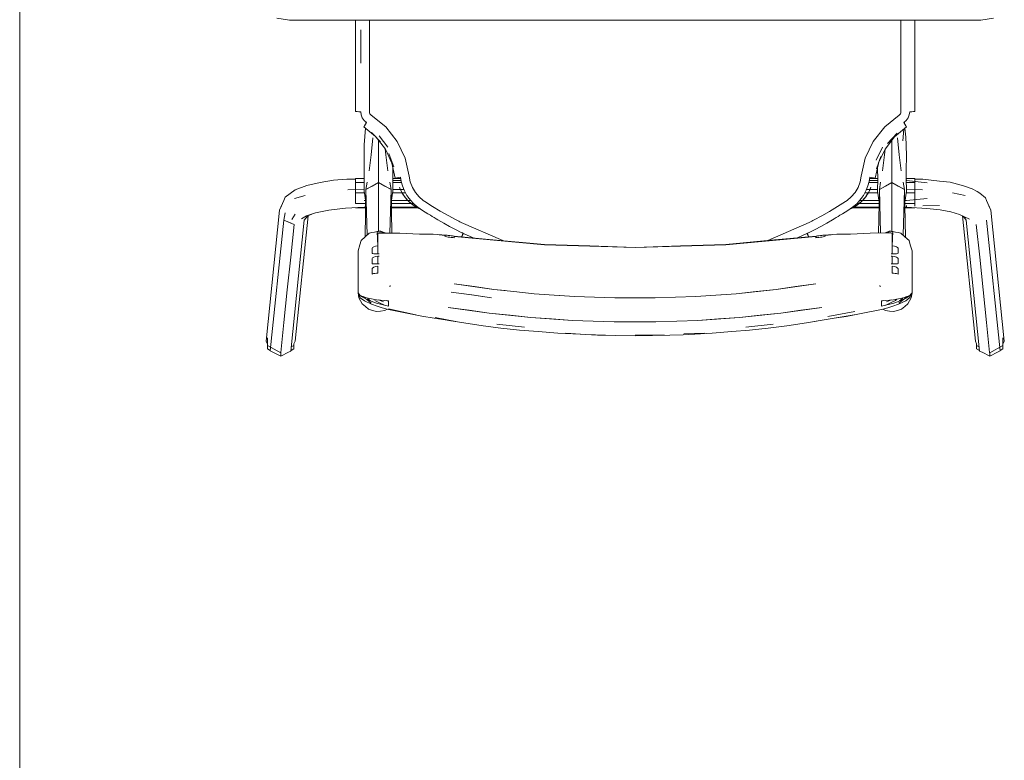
# Model space of a CAD drawing. Header units: millimetres. Extents: x -261 to 187, y -214 to 106.
# Tile 68 of 256: x -221.802 to -221.098, y -154.762 to -154.233. Entities that reach past the tile are written whole.
import ezdxf

# ---------------------------------------------------------------- set-up
doc = ezdxf.new("R2010")
doc.units = ezdxf.units.MM
doc.header["$LTSCALE"] = 0.005
doc.header["$MEASUREMENT"] = 0
doc.layers.add('IFC-Elemento de mobília-Contorno', color=9, linetype='Continuous', lineweight=5)
doc.layers.add('IFC-Viga-Contorno', color=9, linetype='Continuous', lineweight=5)

msp = doc.modelspace()

# ---------------------------------------------------------------- linework, layer by layer
at = {"layer": 'IFC-Elemento de mobília-Contorno', "lineweight": 5}
for p, q in [((-221.61831, -154.23207), (-221.60914, -154.2337)), ((-221.11518, -154.2337), (-221.106, -154.23207)), ((-221.60914, -154.2337), (-221.11518, -154.2337)), ((-221.56196, -154.24124), (-221.56196, -154.2337)), ((-221.56196, -154.24407), (-221.56196, -154.2337)), ((-221.55214, -154.24486), (-221.55214, -154.2337)), ((-221.17217, -154.23949), (-221.17217, -154.2337)), ((-221.17217, -154.25297), (-221.17217, -154.23949)), ((-221.16235, -154.24407), (-221.16235, -154.2337)), ((-221.56196, -154.25404), (-221.56196, -154.24407)), ((-221.55833, -154.25234), (-221.55828, -154.24039)), ((-221.55833, -154.25432), (-221.55828, -154.24039)), ((-221.55214, -154.25154), (-221.55214, -154.24486)), ((-221.16235, -154.25404), (-221.16235, -154.24407)), ((-221.56196, -154.25404), (-221.56196, -154.26401)), ((-221.55837, -154.26429), (-221.55833, -154.25234)), ((-221.55214, -154.25497), (-221.55214, -154.25154)), ((-221.17217, -154.26646), (-221.17217, -154.25297)), ((-221.16236, -154.26401), (-221.16235, -154.25404)), ((-221.55837, -154.26429), (-221.55833, -154.25432)), ((-221.55214, -154.2567), (-221.55214, -154.25497)), ((-221.55214, -154.25922), (-221.55214, -154.2567)), ((-221.55214, -154.26428), (-221.55214, -154.25922)), ((-221.56196, -154.27273), (-221.56196, -154.26401)), ((-221.55214, -154.2734), (-221.55214, -154.26428)), ((-221.17217, -154.28119), (-221.17217, -154.26646)), ((-221.16236, -154.27273), (-221.16236, -154.26401)), ((-221.56196, -154.28146), (-221.56196, -154.27273)), ((-221.55214, -154.28191), (-221.55214, -154.2734)), ((-221.16236, -154.28146), (-221.16236, -154.27273)), ((-221.56196, -154.29019), (-221.56196, -154.28146)), ((-221.55214, -154.29044), (-221.55214, -154.28191)), ((-221.17217, -154.29897), (-221.17217, -154.28119)), ((-221.16236, -154.28146), (-221.16235, -154.29019)), ((-221.56196, -154.29893), (-221.56196, -154.29019)), ((-221.55214, -154.29897), (-221.55214, -154.29044)), ((-221.16235, -154.29893), (-221.16235, -154.29019)), ((-221.56196, -154.29893), (-221.56174, -154.29895)), ((-221.56174, -154.29895), (-221.56098, -154.29896)), ((-221.56098, -154.29896), (-221.5598, -154.29898)), ((-221.5598, -154.29898), (-221.55837, -154.29898)), ((-221.55837, -154.29898), (-221.55808, -154.30126)), ((-221.55808, -154.30126), (-221.55725, -154.30341)), ((-221.55214, -154.29897), (-221.55205, -154.29971)), ((-221.55205, -154.29971), (-221.55178, -154.30041)), ((-221.55178, -154.30041), (-221.55134, -154.30101)), ((-221.55134, -154.30101), (-221.55077, -154.3015)), ((-221.55077, -154.3015), (-221.5405, -154.30987)), ((-221.18379, -154.30985), (-221.17354, -154.3015)), ((-221.17354, -154.3015), (-221.17297, -154.30101)), ((-221.17297, -154.30101), (-221.17254, -154.30041)), ((-221.17254, -154.30041), (-221.17226, -154.29971)), ((-221.17226, -154.29971), (-221.17217, -154.29897)), ((-221.16707, -154.30341), (-221.16623, -154.30126)), ((-221.16623, -154.30126), (-221.16595, -154.29898)), ((-221.16595, -154.29898), (-221.16452, -154.29898)), ((-221.16452, -154.29898), (-221.16333, -154.29896)), ((-221.16333, -154.29896), (-221.16257, -154.29895)), ((-221.16257, -154.29895), (-221.16235, -154.29893)), ((-221.55725, -154.30341), (-221.5559, -154.30529)), ((-221.55606, -154.30992), (-221.55595, -154.30968)), ((-221.55606, -154.30992), (-221.54782, -154.31674)), ((-221.55595, -154.30968), (-221.55554, -154.309)), ((-221.5559, -154.30529), (-221.55413, -154.30677)), ((-221.55554, -154.309), (-221.5549, -154.30798)), ((-221.5549, -154.30798), (-221.55413, -154.30677)), ((-221.55466, -154.30759), (-221.55461, -154.30694)), ((-221.55461, -154.30752), (-221.55461, -154.30637)), ((-221.5405, -154.30987), (-221.53232, -154.32028)), ((-221.19197, -154.32025), (-221.18379, -154.30985)), ((-221.17677, -154.31695), (-221.16826, -154.30992)), ((-221.17019, -154.30677), (-221.16841, -154.30529)), ((-221.17019, -154.30677), (-221.16941, -154.30798)), ((-221.16971, -154.30694), (-221.16971, -154.30637)), ((-221.16971, -154.30751), (-221.16971, -154.30637)), ((-221.16971, -154.30694), (-221.16966, -154.30759)), ((-221.16971, -154.3073), (-221.16969, -154.30755)), ((-221.16971, -154.3073), (-221.16969, -154.30755)), ((-221.16941, -154.30798), (-221.16878, -154.309)), ((-221.16878, -154.309), (-221.16837, -154.30968)), ((-221.16841, -154.30529), (-221.16707, -154.30341)), ((-221.16837, -154.30968), (-221.16826, -154.30992)), ((-221.55587, -154.32268), (-221.55492, -154.31086)), ((-221.55072, -154.31379), (-221.54415, -154.32046)), ((-221.54731, -154.31725), (-221.54074, -154.32575)), ((-221.54514, -154.3163), (-221.53892, -154.32441)), ((-221.18353, -154.32569), (-221.17677, -154.31695)), ((-221.18171, -154.32182), (-221.17501, -154.31438)), ((-221.17078, -154.31978), (-221.17004, -154.31139)), ((-221.16937, -154.31084), (-221.16875, -154.31728)), ((-221.16875, -154.31728), (-221.16844, -154.32268)), ((-221.55594, -154.33144), (-221.55587, -154.32268)), ((-221.55083, -154.32979), (-221.54961, -154.31765)), ((-221.54564, -154.32205), (-221.54564, -154.31941)), ((-221.54564, -154.33465), (-221.54564, -154.32205)), ((-221.53232, -154.32028), (-221.52663, -154.33222)), ((-221.19767, -154.33219), (-221.19197, -154.32025)), ((-221.1899, -154.33359), (-221.18539, -154.32441)), ((-221.17867, -154.32205), (-221.17867, -154.31941)), ((-221.17867, -154.33465), (-221.17867, -154.32205)), ((-221.17471, -154.31765), (-221.17348, -154.32979)), ((-221.16844, -154.32268), (-221.16832, -154.33089)), ((-221.55594, -154.33144), (-221.55582, -154.34016)), ((-221.55234, -154.34117), (-221.55083, -154.32979)), ((-221.54088, -154.32557), (-221.54045, -154.32979)), ((-221.54074, -154.32575), (-221.53604, -154.33576)), ((-221.54045, -154.32979), (-221.53895, -154.34117)), ((-221.53819, -154.32898), (-221.53456, -154.33828)), ((-221.18965, -154.33992), (-221.18664, -154.33098)), ((-221.18816, -154.33551), (-221.18353, -154.32569)), ((-221.18537, -154.34117), (-221.18386, -154.32979)), ((-221.18386, -154.32979), (-221.18343, -154.32556)), ((-221.17348, -154.32979), (-221.17198, -154.34117)), ((-221.1685, -154.34016), (-221.16832, -154.33089)), ((-221.54564, -154.34423), (-221.54564, -154.33465)), ((-221.53604, -154.33576), (-221.53361, -154.34653)), ((-221.53547, -154.34016), (-221.53543, -154.33844)), ((-221.52663, -154.33222), (-221.52371, -154.34508)), ((-221.20061, -154.34508), (-221.19767, -154.33219)), ((-221.19071, -154.34653), (-221.18831, -154.33595)), ((-221.18887, -154.33842), (-221.18885, -154.34016)), ((-221.17867, -154.34423), (-221.17867, -154.33465)), ((-221.55582, -154.34016), (-221.55577, -154.34638)), ((-221.54564, -154.34957), (-221.54564, -154.34423)), ((-221.53551, -154.34638), (-221.53547, -154.34016)), ((-221.52371, -154.34508), (-221.52289, -154.34917)), ((-221.20142, -154.34916), (-221.20061, -154.34508)), ((-221.18885, -154.34016), (-221.1888, -154.34638)), ((-221.17867, -154.34957), (-221.17867, -154.34423)), ((-221.16854, -154.34638), (-221.1685, -154.34016)), ((-221.60511, -154.35478), (-221.59697, -154.35184)), ((-221.59697, -154.35184), (-221.58727, -154.34961)), ((-221.58727, -154.34961), (-221.57786, -154.34803)), ((-221.57786, -154.34803), (-221.56821, -154.34731)), ((-221.56821, -154.34731), (-221.56214, -154.34723)), ((-221.56214, -154.34968), (-221.56214, -154.34666)), ((-221.56214, -154.34666), (-221.55578, -154.34666)), ((-221.56214, -154.34968), (-221.55585, -154.34968)), ((-221.56214, -154.35708), (-221.56214, -154.34968)), ((-221.55599, -154.35581), (-221.55577, -154.34638)), ((-221.55599, -154.34823), (-221.55581, -154.34823)), ((-221.55461, -154.35463), (-221.55375, -154.34932)), ((-221.55461, -154.35463), (-221.54564, -154.34957)), ((-221.55461, -154.35463), (-221.55012, -154.3521)), ((-221.55012, -154.3521), (-221.54564, -154.34957)), ((-221.54564, -154.36635), (-221.54564, -154.34957)), ((-221.54564, -154.34957), (-221.53668, -154.35463)), ((-221.54564, -154.34957), (-221.54116, -154.3521)), ((-221.54116, -154.3521), (-221.53668, -154.35463)), ((-221.53753, -154.34932), (-221.53668, -154.35463)), ((-221.53551, -154.34638), (-221.5353, -154.35581)), ((-221.53551, -154.34666), (-221.52974, -154.34666)), ((-221.53547, -154.34823), (-221.52948, -154.34823)), ((-221.53544, -154.34968), (-221.52916, -154.34968)), ((-221.53361, -154.34653), (-221.53334, -154.34638)), ((-221.53334, -154.34638), (-221.53253, -154.34618)), ((-221.53253, -154.34618), (-221.53132, -154.34598)), ((-221.53132, -154.34598), (-221.52989, -154.34579)), ((-221.52989, -154.34579), (-221.52935, -154.34896)), ((-221.52935, -154.34896), (-221.52849, -154.35208)), ((-221.52849, -154.35208), (-221.52733, -154.3551)), ((-221.52289, -154.34917), (-221.52141, -154.35306)), ((-221.2029, -154.35305), (-221.20142, -154.34916)), ((-221.19699, -154.3551), (-221.19582, -154.35208)), ((-221.19582, -154.35208), (-221.19496, -154.34896)), ((-221.19516, -154.34968), (-221.18888, -154.34968)), ((-221.19496, -154.34896), (-221.19443, -154.34579)), ((-221.19484, -154.34823), (-221.18884, -154.34823)), ((-221.19457, -154.34666), (-221.18881, -154.34666)), ((-221.19443, -154.34579), (-221.193, -154.34598)), ((-221.193, -154.34598), (-221.19178, -154.34618)), ((-221.19178, -154.34618), (-221.19098, -154.34638)), ((-221.19098, -154.34638), (-221.19071, -154.34653)), ((-221.18902, -154.35581), (-221.1888, -154.34638)), ((-221.18764, -154.35463), (-221.18678, -154.34932)), ((-221.18764, -154.35463), (-221.17867, -154.34957)), ((-221.18764, -154.35463), (-221.18315, -154.3521)), ((-221.18315, -154.3521), (-221.17867, -154.34957)), ((-221.17867, -154.36635), (-221.17867, -154.34957)), ((-221.17867, -154.34957), (-221.16971, -154.35463)), ((-221.17867, -154.34957), (-221.17419, -154.3521)), ((-221.17419, -154.3521), (-221.16971, -154.35463)), ((-221.17056, -154.34932), (-221.16971, -154.35463)), ((-221.16854, -154.34638), (-221.16833, -154.35581)), ((-221.16854, -154.34666), (-221.16217, -154.34666)), ((-221.1685, -154.34823), (-221.16832, -154.34823)), ((-221.16847, -154.34968), (-221.16217, -154.34968)), ((-221.16832, -154.34823), (-221.16832, -154.34769)), ((-221.16832, -154.34823), (-221.16832, -154.34769)), ((-221.16832, -154.34823), (-221.15343, -154.34994)), ((-221.16217, -154.34968), (-221.16217, -154.34666)), ((-221.16217, -154.34715), (-221.16217, -154.34666)), ((-221.16217, -154.34715), (-221.15664, -154.34715)), ((-221.16217, -154.35708), (-221.16217, -154.34968)), ((-221.15664, -154.34715), (-221.14459, -154.34852)), ((-221.14459, -154.34852), (-221.13709, -154.34944)), ((-221.13709, -154.34944), (-221.12746, -154.35192)), ((-221.12746, -154.35192), (-221.12134, -154.35421)), ((-221.61229, -154.36015), (-221.60511, -154.35478)), ((-221.60561, -154.36112), (-221.5981, -154.35887)), ((-221.56757, -154.35483), (-221.55599, -154.35454)), ((-221.56214, -154.35708), (-221.55579, -154.35708)), ((-221.56214, -154.36452), (-221.56214, -154.35708)), ((-221.55599, -154.35454), (-221.55596, -154.35454)), ((-221.55599, -154.35581), (-221.55478, -154.36364)), ((-221.55525, -154.38842), (-221.55461, -154.35463)), ((-221.55461, -154.35463), (-221.55378, -154.3871)), ((-221.53747, -154.38571), (-221.53668, -154.35463)), ((-221.53668, -154.35463), (-221.53608, -154.38574)), ((-221.53651, -154.36364), (-221.5353, -154.35581)), ((-221.53549, -154.35708), (-221.52871, -154.35708)), ((-221.53533, -154.35454), (-221.52995, -154.35454)), ((-221.53055, -154.35305), (-221.52987, -154.35474)), ((-221.53055, -154.35308), (-221.53055, -154.35306)), ((-221.53055, -154.35308), (-221.52906, -154.3564)), ((-221.53055, -154.35308), (-221.52987, -154.35474)), ((-221.53055, -154.35311), (-221.53042, -154.3534)), ((-221.5299, -154.35454), (-221.52754, -154.35454)), ((-221.52987, -154.35474), (-221.5289, -154.35677)), ((-221.52987, -154.35474), (-221.52906, -154.35642)), ((-221.52908, -154.35638), (-221.52817, -154.35796)), ((-221.5289, -154.35677), (-221.52817, -154.35796)), ((-221.52868, -154.35708), (-221.52631, -154.35708)), ((-221.52853, -154.35733), (-221.52701, -154.35966)), ((-221.52817, -154.35796), (-221.52715, -154.35948)), ((-221.52733, -154.3551), (-221.52586, -154.35796)), ((-221.52715, -154.35948), (-221.52665, -154.36021)), ((-221.52715, -154.35948), (-221.52542, -154.36164)), ((-221.52586, -154.35796), (-221.52557, -154.35843)), ((-221.52557, -154.35843), (-221.52527, -154.3589)), ((-221.52527, -154.3589), (-221.52496, -154.35937)), ((-221.52496, -154.35937), (-221.52464, -154.35983)), ((-221.52141, -154.35306), (-221.5193, -154.35665)), ((-221.5193, -154.35665), (-221.51662, -154.35984)), ((-221.20769, -154.35984), (-221.20501, -154.35664)), ((-221.20501, -154.35664), (-221.2029, -154.35305)), ((-221.19967, -154.35983), (-221.19935, -154.35937)), ((-221.19935, -154.35937), (-221.19905, -154.3589)), ((-221.19905, -154.3589), (-221.19875, -154.35843)), ((-221.1989, -154.36164), (-221.19716, -154.35948)), ((-221.19875, -154.35843), (-221.19846, -154.35796)), ((-221.19846, -154.35796), (-221.19699, -154.3551)), ((-221.19801, -154.35708), (-221.19564, -154.35708)), ((-221.19767, -154.36021), (-221.19716, -154.35948)), ((-221.19732, -154.35968), (-221.19577, -154.35731)), ((-221.19716, -154.35948), (-221.19615, -154.35796)), ((-221.19678, -154.35454), (-221.19442, -154.35454)), ((-221.19615, -154.35796), (-221.19524, -154.35638)), ((-221.19615, -154.35796), (-221.19542, -154.35677)), ((-221.19561, -154.35708), (-221.18882, -154.35708)), ((-221.19542, -154.35677), (-221.19444, -154.35474)), ((-221.19526, -154.35642), (-221.19388, -154.35334)), ((-221.19524, -154.35638), (-221.19444, -154.35474)), ((-221.19444, -154.35474), (-221.19376, -154.35305)), ((-221.19444, -154.35474), (-221.19376, -154.35308)), ((-221.19436, -154.35454), (-221.18899, -154.35454)), ((-221.19389, -154.35339), (-221.19376, -154.35311)), ((-221.19376, -154.35308), (-221.19376, -154.35306)), ((-221.18902, -154.35581), (-221.18781, -154.36364)), ((-221.18823, -154.3857), (-221.18764, -154.35463)), ((-221.18764, -154.35463), (-221.18685, -154.38566)), ((-221.17054, -154.38728), (-221.16971, -154.35463)), ((-221.16971, -154.35463), (-221.16906, -154.3886)), ((-221.16954, -154.36364), (-221.16833, -154.35581)), ((-221.16852, -154.35708), (-221.16217, -154.35708)), ((-221.16836, -154.35454), (-221.15675, -154.35483)), ((-221.16835, -154.35454), (-221.16832, -154.35454)), ((-221.16217, -154.36452), (-221.16217, -154.35708)), ((-221.13529, -154.35703), (-221.12622, -154.35887)), ((-221.12134, -154.35421), (-221.11761, -154.35593)), ((-221.11761, -154.35593), (-221.11577, -154.35725)), ((-221.11577, -154.35725), (-221.11179, -154.36054)), ((-221.61632, -154.36941), (-221.61329, -154.36235)), ((-221.61632, -154.36941), (-221.61489, -154.36649)), ((-221.61329, -154.36235), (-221.61229, -154.36015)), ((-221.56214, -154.36452), (-221.5548, -154.36452)), ((-221.56214, -154.36464), (-221.56214, -154.36452)), ((-221.55599, -154.36239), (-221.55497, -154.36239)), ((-221.54564, -154.38315), (-221.54564, -154.36635)), ((-221.53649, -154.36452), (-221.52236, -154.36452)), ((-221.53632, -154.36239), (-221.52472, -154.36239)), ((-221.52665, -154.36021), (-221.52542, -154.36164)), ((-221.52589, -154.36106), (-221.5248, -154.36227)), ((-221.52542, -154.36164), (-221.5239, -154.36327)), ((-221.52542, -154.36164), (-221.52342, -154.36366)), ((-221.52468, -154.35978), (-221.52278, -154.36227)), ((-221.52468, -154.36239), (-221.52268, -154.36239)), ((-221.5239, -154.36327), (-221.52078, -154.36582)), ((-221.52346, -154.36362), (-221.52131, -154.36538)), ((-221.52278, -154.36227), (-221.5207, -154.36452)), ((-221.52235, -154.36452), (-221.5207, -154.36452)), ((-221.52131, -154.36538), (-221.51898, -154.3669)), ((-221.52078, -154.36582), (-221.51898, -154.3669)), ((-221.5207, -154.36452), (-221.51841, -154.36655)), ((-221.51929, -154.3667), (-221.51881, -154.36698)), ((-221.51841, -154.36655), (-221.51592, -154.36835)), ((-221.51662, -154.35984), (-221.51567, -154.36075)), ((-221.51567, -154.36075), (-221.51467, -154.36161)), ((-221.51467, -154.36161), (-221.51363, -154.36241)), ((-221.51366, -154.36239), (-221.51254, -154.36317)), ((-221.51254, -154.36317), (-221.50702, -154.36668)), ((-221.50702, -154.36668), (-221.50145, -154.37005)), ((-221.21754, -154.36684), (-221.21177, -154.36317)), ((-221.21177, -154.36317), (-221.21065, -154.36239)), ((-221.21069, -154.36242), (-221.20964, -154.36161)), ((-221.20964, -154.36161), (-221.20865, -154.36075)), ((-221.20865, -154.36075), (-221.20769, -154.35984)), ((-221.20839, -154.36835), (-221.20591, -154.36655)), ((-221.20591, -154.36655), (-221.20361, -154.36452)), ((-221.20537, -154.36692), (-221.20296, -154.36535)), ((-221.20537, -154.36692), (-221.20354, -154.36582)), ((-221.20361, -154.36452), (-221.20153, -154.36227)), ((-221.20361, -154.36452), (-221.20196, -154.36452)), ((-221.20354, -154.36582), (-221.20042, -154.36327)), ((-221.20301, -154.36538), (-221.20086, -154.36362)), ((-221.20195, -154.36452), (-221.18783, -154.36452)), ((-221.20164, -154.36239), (-221.19964, -154.36239)), ((-221.20153, -154.36227), (-221.19963, -154.35978)), ((-221.2009, -154.36366), (-221.1989, -154.36164)), ((-221.20042, -154.36327), (-221.1989, -154.36164)), ((-221.19959, -154.36239), (-221.188, -154.36239)), ((-221.19951, -154.36227), (-221.19842, -154.36105)), ((-221.1989, -154.36164), (-221.19767, -154.36021)), ((-221.17867, -154.38315), (-221.17867, -154.36635)), ((-221.16952, -154.36452), (-221.16217, -154.36452)), ((-221.16934, -154.36239), (-221.16832, -154.36239)), ((-221.16832, -154.36239), (-221.15343, -154.36097)), ((-221.16832, -154.36717), (-221.16832, -154.36609)), ((-221.16217, -154.36659), (-221.16217, -154.36452)), ((-221.15664, -154.36623), (-221.14459, -154.36591)), ((-221.11179, -154.36054), (-221.11103, -154.36235)), ((-221.11103, -154.36235), (-221.108, -154.36941)), ((-221.10942, -154.36649), (-221.108, -154.36941)), ((-221.62599, -154.46284), (-221.61632, -154.36941)), ((-221.61329, -154.37651), (-221.61229, -154.37118)), ((-221.60751, -154.37604), (-221.60511, -154.37216)), ((-221.6053, -154.46297), (-221.59601, -154.37331)), ((-221.60079, -154.37553), (-221.59706, -154.37329)), ((-221.59865, -154.3766), (-221.59606, -154.37333)), ((-221.59706, -154.37329), (-221.59058, -154.37127)), ((-221.59606, -154.37333), (-221.59334, -154.37213)), ((-221.59058, -154.37127), (-221.58111, -154.3693)), ((-221.58111, -154.3693), (-221.56929, -154.36799)), ((-221.56929, -154.36799), (-221.55599, -154.36717)), ((-221.56214, -154.36766), (-221.56214, -154.36755)), ((-221.56214, -154.36766), (-221.55486, -154.36766)), ((-221.55599, -154.36717), (-221.55485, -154.36717)), ((-221.53644, -154.36717), (-221.51852, -154.36717)), ((-221.53643, -154.36766), (-221.51767, -154.36766)), ((-221.51898, -154.3669), (-221.51731, -154.36787)), ((-221.51898, -154.3669), (-221.51593, -154.36835)), ((-221.51841, -154.36717), (-221.51756, -154.36717)), ((-221.51738, -154.36766), (-221.51688, -154.36766)), ((-221.51731, -154.36787), (-221.51562, -154.36855)), ((-221.51593, -154.36835), (-221.51409, -154.36954)), ((-221.51409, -154.36954), (-221.51224, -154.37072)), ((-221.51224, -154.37072), (-221.51039, -154.37188)), ((-221.51039, -154.37188), (-221.5085, -154.37304)), ((-221.5085, -154.37304), (-221.50716, -154.37387)), ((-221.50145, -154.37005), (-221.49583, -154.37326)), ((-221.49583, -154.37326), (-221.49013, -154.37634)), ((-221.23419, -154.37634), (-221.22875, -154.37341)), ((-221.22875, -154.37341), (-221.2232, -154.37025)), ((-221.2232, -154.37025), (-221.21754, -154.36684)), ((-221.21716, -154.37387), (-221.21579, -154.37303)), ((-221.21579, -154.37303), (-221.21393, -154.37188)), ((-221.21393, -154.37188), (-221.21208, -154.37072)), ((-221.21208, -154.37072), (-221.21023, -154.36954)), ((-221.21023, -154.36954), (-221.20839, -154.36835)), ((-221.2087, -154.36855), (-221.207, -154.36787)), ((-221.20849, -154.36842), (-221.20537, -154.36692)), ((-221.20743, -154.36766), (-221.20691, -154.36766)), ((-221.207, -154.36787), (-221.20537, -154.36692)), ((-221.20676, -154.36717), (-221.20589, -154.36717)), ((-221.20664, -154.36766), (-221.18789, -154.36766)), ((-221.2058, -154.36717), (-221.18788, -154.36717)), ((-221.20555, -154.36701), (-221.20504, -154.36671)), ((-221.16947, -154.36717), (-221.16832, -154.36717)), ((-221.16946, -154.36766), (-221.16217, -154.36766)), ((-221.16832, -154.36717), (-221.15375, -154.36809)), ((-221.16217, -154.36766), (-221.16217, -154.36756)), ((-221.15375, -154.36809), (-221.14424, -154.36911)), ((-221.14424, -154.36911), (-221.13652, -154.37059)), ((-221.13652, -154.37059), (-221.13042, -154.37245)), ((-221.13042, -154.37245), (-221.12324, -154.37582)), ((-221.12829, -154.37345), (-221.11902, -154.46297)), ((-221.12786, -154.37365), (-221.12599, -154.37505)), ((-221.108, -154.36941), (-221.09832, -154.46284)), ((-221.62296, -154.46994), (-221.61329, -154.37651)), ((-221.61329, -154.37651), (-221.60597, -154.37948)), ((-221.60963, -154.37799), (-221.60597, -154.37948)), ((-221.60839, -154.40284), (-221.60597, -154.37948)), ((-221.60833, -154.47003), (-221.59865, -154.3766)), ((-221.50716, -154.37387), (-221.50582, -154.37468)), ((-221.50582, -154.37468), (-221.50448, -154.37549)), ((-221.50448, -154.37549), (-221.50313, -154.3763)), ((-221.50313, -154.3763), (-221.49902, -154.37864)), ((-221.49902, -154.37864), (-221.49488, -154.38091)), ((-221.49013, -154.37634), (-221.48922, -154.37682)), ((-221.48922, -154.37682), (-221.48831, -154.37729)), ((-221.48831, -154.37729), (-221.4874, -154.37776)), ((-221.4874, -154.37776), (-221.48649, -154.37822)), ((-221.48649, -154.37822), (-221.45684, -154.39112)), ((-221.25254, -154.38464), (-221.23782, -154.37822)), ((-221.23782, -154.37822), (-221.23692, -154.37776)), ((-221.23692, -154.37776), (-221.23601, -154.3773)), ((-221.23601, -154.3773), (-221.2351, -154.37682)), ((-221.2351, -154.37682), (-221.23419, -154.37634)), ((-221.22943, -154.38091), (-221.22529, -154.37864)), ((-221.22529, -154.37864), (-221.22119, -154.3763)), ((-221.22119, -154.3763), (-221.21984, -154.37549)), ((-221.21984, -154.37549), (-221.21849, -154.37468)), ((-221.21849, -154.37468), (-221.21716, -154.37387)), ((-221.12743, -154.37398), (-221.12566, -154.3766)), ((-221.12566, -154.3766), (-221.11599, -154.47003)), ((-221.11834, -154.37948), (-221.11593, -154.40284)), ((-221.11103, -154.37651), (-221.10136, -154.46994)), ((-221.5552, -154.38836), (-221.5523, -154.38577)), ((-221.5523, -154.38577), (-221.55037, -154.38541)), ((-221.55037, -154.38541), (-221.54844, -154.38505)), ((-221.54844, -154.38505), (-221.54651, -154.38469)), ((-221.54651, -154.38469), (-221.54602, -154.3846)), ((-221.54651, -154.38469), (-221.546, -154.39489)), ((-221.54602, -154.3846), (-221.54554, -154.38451)), ((-221.546, -154.38573), (-221.54494, -154.38558)), ((-221.546, -154.38573), (-221.54547, -154.38565)), ((-221.546, -154.39489), (-221.546, -154.38573)), ((-221.546, -154.38573), (-221.5304, -154.38586)), ((-221.546, -154.38573), (-221.536, -154.38582)), ((-221.54564, -154.38453), (-221.54564, -154.38315)), ((-221.54554, -154.38451), (-221.54506, -154.38442)), ((-221.54547, -154.38565), (-221.5452, -154.38562)), ((-221.5452, -154.38562), (-221.54494, -154.38558)), ((-221.54506, -154.38442), (-221.54482, -154.38438)), ((-221.54494, -154.38558), (-221.54387, -154.3855)), ((-221.54494, -154.38558), (-221.54467, -154.38556)), ((-221.54482, -154.38438), (-221.54457, -154.38433)), ((-221.54467, -154.38556), (-221.5444, -154.38554)), ((-221.54457, -154.38433), (-221.54438, -154.3844)), ((-221.5444, -154.38554), (-221.54414, -154.38552)), ((-221.54438, -154.3844), (-221.54419, -154.38447)), ((-221.54419, -154.38447), (-221.54399, -154.38455)), ((-221.54414, -154.38552), (-221.54387, -154.3855)), ((-221.54399, -154.38455), (-221.5438, -154.38462)), ((-221.54387, -154.3855), (-221.536, -154.38582)), ((-221.54387, -154.3855), (-221.54358, -154.38551)), ((-221.5438, -154.38462), (-221.54361, -154.38469)), ((-221.54361, -154.38469), (-221.54342, -154.38476)), ((-221.54358, -154.38551), (-221.54345, -154.38552)), ((-221.54342, -154.38476), (-221.54322, -154.38483)), ((-221.54322, -154.38483), (-221.54303, -154.38491)), ((-221.54303, -154.38491), (-221.54283, -154.38498)), ((-221.54283, -154.38498), (-221.54264, -154.38505)), ((-221.54264, -154.38505), (-221.54245, -154.38512)), ((-221.54245, -154.38512), (-221.54217, -154.38557)), ((-221.54245, -154.38512), (-221.54225, -154.3852)), ((-221.54245, -154.38512), (-221.54244, -154.38556)), ((-221.54225, -154.3852), (-221.54206, -154.38527)), ((-221.54206, -154.38527), (-221.54187, -154.38534)), ((-221.54187, -154.38534), (-221.54161, -154.38559)), ((-221.54187, -154.38558), (-221.54187, -154.38534)), ((-221.54187, -154.38534), (-221.54167, -154.38542)), ((-221.54167, -154.38542), (-221.54159, -154.3856)), ((-221.54167, -154.38542), (-221.54148, -154.38548)), ((-221.54167, -154.38542), (-221.54149, -154.3856)), ((-221.54148, -154.38548), (-221.54137, -154.3856)), ((-221.54148, -154.38548), (-221.54122, -154.38559)), ((-221.54148, -154.38548), (-221.54145, -154.3856)), ((-221.54122, -154.38559), (-221.54115, -154.38561)), ((-221.54035, -154.38565), (-221.5304, -154.38586)), ((-221.53608, -154.38581), (-221.53595, -154.38582)), ((-221.536, -154.38582), (-221.5304, -154.38586)), ((-221.5304, -154.38586), (-221.51632, -154.38644)), ((-221.51632, -154.38644), (-221.51482, -154.3866)), ((-221.51482, -154.3866), (-221.51279, -154.38653)), ((-221.51279, -154.38653), (-221.51072, -154.38649)), ((-221.51072, -154.38649), (-221.50861, -154.38648)), ((-221.50861, -154.38648), (-221.50647, -154.38651)), ((-221.50654, -154.38651), (-221.50654, -154.38646)), ((-221.50654, -154.38646), (-221.49733, -154.38722)), ((-221.50654, -154.38646), (-221.50647, -154.38651)), ((-221.50233, -154.3869), (-221.4982, -154.38732)), ((-221.50233, -154.3869), (-221.49825, -154.38742)), ((-221.49825, -154.3875), (-221.49825, -154.38742)), ((-221.49825, -154.38757), (-221.49825, -154.3875)), ((-221.49825, -154.38765), (-221.49825, -154.38757)), ((-221.49825, -154.38773), (-221.49825, -154.38765)), ((-221.49825, -154.38773), (-221.49806, -154.38795)), ((-221.4982, -154.38732), (-221.49788, -154.38722)), ((-221.49788, -154.38722), (-221.49733, -154.38722)), ((-221.49733, -154.38722), (-221.49659, -154.38729)), ((-221.49659, -154.38729), (-221.49575, -154.38738)), ((-221.49575, -154.38738), (-221.49471, -154.3875)), ((-221.49488, -154.38091), (-221.49071, -154.38311)), ((-221.49471, -154.3875), (-221.49368, -154.38762)), ((-221.49368, -154.38762), (-221.49264, -154.38774)), ((-221.49264, -154.38774), (-221.4916, -154.38787)), ((-221.49071, -154.38311), (-221.4865, -154.38523)), ((-221.4865, -154.38523), (-221.48609, -154.38544)), ((-221.48609, -154.38544), (-221.48568, -154.38564)), ((-221.48609, -154.38808), (-221.48549, -154.38685)), ((-221.48603, -154.38839), (-221.4855, -154.38735)), ((-221.48568, -154.38564), (-221.48526, -154.38584)), ((-221.4855, -154.38735), (-221.48485, -154.38605)), ((-221.48549, -154.38685), (-221.48504, -154.38595)), ((-221.48549, -154.38685), (-221.48529, -154.38694)), ((-221.48549, -154.38685), (-221.48529, -154.38694)), ((-221.48526, -154.38584), (-221.48485, -154.38605)), ((-221.48485, -154.38605), (-221.47806, -154.38914)), ((-221.48485, -154.38605), (-221.47805, -154.38914)), ((-221.26726, -154.39105), (-221.25254, -154.38464)), ((-221.24622, -154.38912), (-221.23947, -154.38605)), ((-221.24621, -154.38912), (-221.23947, -154.38605)), ((-221.23947, -154.38605), (-221.23906, -154.38584)), ((-221.23947, -154.38605), (-221.23882, -154.38735)), ((-221.23928, -154.38595), (-221.23883, -154.38685)), ((-221.23906, -154.38584), (-221.23864, -154.38564)), ((-221.23902, -154.38694), (-221.23883, -154.38685)), ((-221.23902, -154.38694), (-221.23883, -154.38685)), ((-221.23883, -154.38685), (-221.23822, -154.38808)), ((-221.23882, -154.38735), (-221.23829, -154.38837)), ((-221.23864, -154.38564), (-221.23823, -154.38544)), ((-221.23823, -154.38544), (-221.23781, -154.38523)), ((-221.23781, -154.38523), (-221.23361, -154.38311)), ((-221.23361, -154.38311), (-221.22943, -154.38091)), ((-221.23291, -154.38787), (-221.23188, -154.38774)), ((-221.23188, -154.38774), (-221.23084, -154.38762)), ((-221.23084, -154.38762), (-221.22981, -154.3875)), ((-221.22981, -154.3875), (-221.22877, -154.38738)), ((-221.22877, -154.38738), (-221.22793, -154.38729)), ((-221.22793, -154.38729), (-221.22719, -154.38722)), ((-221.22719, -154.38722), (-221.21798, -154.38646)), ((-221.22719, -154.38722), (-221.22663, -154.38722)), ((-221.22663, -154.38722), (-221.22632, -154.38732)), ((-221.22646, -154.38795), (-221.22627, -154.38773)), ((-221.22632, -154.38732), (-221.22218, -154.3869)), ((-221.22627, -154.38742), (-221.22218, -154.3869)), ((-221.22627, -154.3875), (-221.22627, -154.38742)), ((-221.22627, -154.38757), (-221.22627, -154.3875)), ((-221.22627, -154.38765), (-221.22627, -154.38757)), ((-221.22627, -154.38773), (-221.22627, -154.38765)), ((-221.21805, -154.38651), (-221.21798, -154.38646)), ((-221.21805, -154.38651), (-221.2159, -154.38648)), ((-221.21798, -154.38646), (-221.21797, -154.38651)), ((-221.2159, -154.38648), (-221.2138, -154.38649)), ((-221.2138, -154.38649), (-221.21173, -154.38653)), ((-221.21173, -154.38653), (-221.2097, -154.3866)), ((-221.2097, -154.3866), (-221.2082, -154.38644)), ((-221.2082, -154.38644), (-221.19412, -154.38586)), ((-221.19412, -154.38586), (-221.18222, -154.38554)), ((-221.18313, -154.38556), (-221.18303, -154.38548)), ((-221.18303, -154.38548), (-221.18284, -154.38542)), ((-221.18284, -154.38542), (-221.18265, -154.38534)), ((-221.18265, -154.38534), (-221.18246, -154.38527)), ((-221.18246, -154.38527), (-221.18226, -154.3852)), ((-221.18226, -154.3852), (-221.18207, -154.38512)), ((-221.18222, -154.38554), (-221.18037, -154.38551)), ((-221.18207, -154.38512), (-221.18187, -154.38505)), ((-221.18198, -154.38553), (-221.18176, -154.38553)), ((-221.18187, -154.38505), (-221.18168, -154.38498)), ((-221.18176, -154.38553), (-221.18152, -154.38553)), ((-221.18168, -154.38498), (-221.18149, -154.38491)), ((-221.18152, -154.38553), (-221.18129, -154.38552)), ((-221.18149, -154.38491), (-221.18129, -154.38483)), ((-221.18129, -154.38483), (-221.1811, -154.38476)), ((-221.18129, -154.38552), (-221.18106, -154.38552)), ((-221.1811, -154.38476), (-221.18091, -154.38469)), ((-221.18106, -154.38552), (-221.18083, -154.38552)), ((-221.18091, -154.38469), (-221.18071, -154.38462)), ((-221.18083, -154.38552), (-221.18037, -154.38551)), ((-221.18071, -154.38462), (-221.18033, -154.38447)), ((-221.18037, -154.38551), (-221.17851, -154.38573)), ((-221.18037, -154.38551), (-221.1799, -154.38557)), ((-221.18033, -154.38447), (-221.17994, -154.38433)), ((-221.17994, -154.38433), (-221.17946, -154.38442)), ((-221.1799, -154.38557), (-221.17944, -154.38562)), ((-221.17946, -154.38442), (-221.17897, -154.38451)), ((-221.17944, -154.38562), (-221.17898, -154.38568)), ((-221.17898, -154.38568), (-221.17851, -154.38573)), ((-221.17897, -154.38451), (-221.17849, -154.3846)), ((-221.17867, -154.38457), (-221.17867, -154.38315)), ((-221.17851, -154.39489), (-221.17801, -154.38469)), ((-221.17851, -154.39489), (-221.17851, -154.38573)), ((-221.17849, -154.3846), (-221.17801, -154.38469)), ((-221.17801, -154.38469), (-221.17608, -154.38505)), ((-221.17608, -154.38505), (-221.17415, -154.38541)), ((-221.17415, -154.38541), (-221.17222, -154.38577)), ((-221.17222, -154.38577), (-221.16932, -154.38836)), ((-221.56024, -154.39837), (-221.559, -154.39408)), ((-221.559, -154.39408), (-221.5581, -154.39096)), ((-221.5581, -154.39096), (-221.5552, -154.38836)), ((-221.49806, -154.38795), (-221.49751, -154.38818)), ((-221.49751, -154.38818), (-221.4967, -154.38838)), ((-221.4967, -154.38838), (-221.49575, -154.38853)), ((-221.49575, -154.38853), (-221.4947, -154.38865)), ((-221.4947, -154.38865), (-221.49366, -154.38877)), ((-221.49366, -154.38877), (-221.49262, -154.3889)), ((-221.49262, -154.3889), (-221.49158, -154.38903)), ((-221.4916, -154.38787), (-221.46651, -154.39022)), ((-221.49158, -154.38809), (-221.42705, -154.39413)), ((-221.49158, -154.38833), (-221.49158, -154.38809)), ((-221.49158, -154.38856), (-221.49158, -154.38833)), ((-221.49158, -154.38879), (-221.49158, -154.38856)), ((-221.49158, -154.38903), (-221.49158, -154.38879)), ((-221.48623, -154.38837), (-221.48609, -154.38808)), ((-221.46651, -154.39022), (-221.42706, -154.39391)), ((-221.42706, -154.39391), (-221.39466, -154.39491)), ((-221.42705, -154.39413), (-221.36226, -154.39614)), ((-221.36226, -154.39614), (-221.29747, -154.39413)), ((-221.32986, -154.39491), (-221.29745, -154.39391)), ((-221.29747, -154.39413), (-221.23294, -154.38809)), ((-221.29745, -154.39391), (-221.26518, -154.39089)), ((-221.26741, -154.3911), (-221.26726, -154.39105)), ((-221.26518, -154.39089), (-221.23291, -154.38787)), ((-221.23822, -154.38808), (-221.23809, -154.38835)), ((-221.23294, -154.38833), (-221.23294, -154.38809)), ((-221.23294, -154.38856), (-221.23294, -154.38833)), ((-221.23294, -154.38879), (-221.23294, -154.38856)), ((-221.23294, -154.38903), (-221.23294, -154.38879)), ((-221.23294, -154.38903), (-221.2319, -154.3889)), ((-221.23291, -154.38787), (-221.23268, -154.389)), ((-221.23291, -154.38787), (-221.23268, -154.389)), ((-221.2319, -154.3889), (-221.23085, -154.38877)), ((-221.23085, -154.38877), (-221.22981, -154.38865)), ((-221.22981, -154.38865), (-221.22877, -154.38853)), ((-221.22877, -154.38853), (-221.22781, -154.38838)), ((-221.22781, -154.38838), (-221.227, -154.38818)), ((-221.227, -154.38818), (-221.22646, -154.38795)), ((-221.16932, -154.38836), (-221.16642, -154.39096)), ((-221.16642, -154.39096), (-221.16552, -154.39408)), ((-221.16552, -154.39408), (-221.16427, -154.39836)), ((-221.56024, -154.40589), (-221.56024, -154.39837)), ((-221.55024, -154.39659), (-221.54993, -154.39614)), ((-221.55024, -154.39748), (-221.55024, -154.39659)), ((-221.55024, -154.39836), (-221.55024, -154.39748)), ((-221.55024, -154.39924), (-221.55024, -154.39836)), ((-221.55024, -154.40013), (-221.55024, -154.39924)), ((-221.55024, -154.40013), (-221.54993, -154.40039)), ((-221.54993, -154.39614), (-221.54903, -154.39559)), ((-221.54993, -154.40039), (-221.54903, -154.40048)), ((-221.54903, -154.39559), (-221.54769, -154.39513)), ((-221.54903, -154.40048), (-221.54769, -154.40047)), ((-221.54769, -154.39513), (-221.546, -154.39489)), ((-221.54769, -154.40047), (-221.546, -154.40048)), ((-221.546, -154.39629), (-221.546, -154.39489)), ((-221.546, -154.39769), (-221.546, -154.39629)), ((-221.546, -154.39908), (-221.546, -154.39769)), ((-221.546, -154.40048), (-221.546, -154.39908)), ((-221.54581, -154.40048), (-221.54524, -154.40048)), ((-221.54564, -154.40048), (-221.54524, -154.40048)), ((-221.54543, -154.40049), (-221.54524, -154.40048)), ((-221.39466, -154.39491), (-221.36226, -154.39592)), ((-221.36226, -154.39592), (-221.32986, -154.39491)), ((-221.17927, -154.40048), (-221.17908, -154.40049)), ((-221.17927, -154.40048), (-221.1787, -154.40048)), ((-221.17927, -154.40048), (-221.17889, -154.40048)), ((-221.17851, -154.39629), (-221.17851, -154.39489)), ((-221.17851, -154.39489), (-221.17682, -154.39513)), ((-221.17851, -154.39769), (-221.17851, -154.39629)), ((-221.17851, -154.39908), (-221.17851, -154.39769)), ((-221.17851, -154.40048), (-221.17851, -154.39908)), ((-221.17851, -154.40048), (-221.17682, -154.40047)), ((-221.17682, -154.39513), (-221.17548, -154.39559)), ((-221.17682, -154.40047), (-221.17548, -154.40048)), ((-221.17548, -154.39559), (-221.17458, -154.39614)), ((-221.17548, -154.40048), (-221.17458, -154.40039)), ((-221.17458, -154.39614), (-221.17427, -154.39659)), ((-221.17458, -154.40039), (-221.17427, -154.40013)), ((-221.17427, -154.39748), (-221.17427, -154.39659)), ((-221.17427, -154.39836), (-221.17427, -154.39748)), ((-221.17427, -154.39924), (-221.17427, -154.39836)), ((-221.17427, -154.40013), (-221.17427, -154.39924)), ((-221.16427, -154.40587), (-221.16427, -154.39836)), ((-221.61081, -154.4262), (-221.60839, -154.40284)), ((-221.56024, -154.4134), (-221.56024, -154.40589)), ((-221.55024, -154.40387), (-221.54993, -154.40341)), ((-221.55024, -154.40475), (-221.55024, -154.40387)), ((-221.55024, -154.40563), (-221.55024, -154.40475)), ((-221.55024, -154.40652), (-221.55024, -154.40563)), ((-221.55024, -154.4074), (-221.55024, -154.40652)), ((-221.55024, -154.4074), (-221.54993, -154.40767)), ((-221.54993, -154.40341), (-221.54903, -154.40287)), ((-221.54993, -154.40767), (-221.54903, -154.40776)), ((-221.54903, -154.40287), (-221.54769, -154.40241)), ((-221.54903, -154.40776), (-221.54769, -154.40775)), ((-221.54769, -154.40241), (-221.546, -154.40217)), ((-221.54769, -154.40775), (-221.546, -154.40776)), ((-221.546, -154.40217), (-221.54524, -154.40215)), ((-221.546, -154.40217), (-221.54581, -154.40216)), ((-221.546, -154.40356), (-221.546, -154.40217)), ((-221.546, -154.40496), (-221.546, -154.40356)), ((-221.546, -154.40636), (-221.546, -154.40496)), ((-221.546, -154.40776), (-221.546, -154.40636)), ((-221.54581, -154.40216), (-221.54524, -154.40215)), ((-221.54581, -154.40776), (-221.54524, -154.40776)), ((-221.54564, -154.40215), (-221.54524, -154.40215)), ((-221.54564, -154.40215), (-221.54543, -154.40215)), ((-221.54564, -154.40776), (-221.54524, -154.40776)), ((-221.54564, -154.40776), (-221.54524, -154.40776)), ((-221.54543, -154.40215), (-221.54524, -154.40215)), ((-221.54543, -154.40776), (-221.54524, -154.40776)), ((-221.17927, -154.40215), (-221.17851, -154.40217)), ((-221.17927, -154.40215), (-221.17867, -154.40216)), ((-221.17927, -154.40215), (-221.17889, -154.40215)), ((-221.17927, -154.40215), (-221.17908, -154.40215)), ((-221.17927, -154.40776), (-221.17867, -154.40776)), ((-221.17927, -154.40776), (-221.17851, -154.40776)), ((-221.17927, -154.40776), (-221.17889, -154.40776)), ((-221.17927, -154.40776), (-221.17908, -154.40776)), ((-221.17908, -154.40215), (-221.17889, -154.40215)), ((-221.1787, -154.40216), (-221.17851, -154.40217)), ((-221.17851, -154.40356), (-221.17851, -154.40217)), ((-221.17851, -154.40217), (-221.17682, -154.40241)), ((-221.17851, -154.40496), (-221.17851, -154.40356)), ((-221.17851, -154.40636), (-221.17851, -154.40496)), ((-221.17851, -154.40776), (-221.17851, -154.40636)), ((-221.17851, -154.40776), (-221.17682, -154.40775)), ((-221.17682, -154.40241), (-221.17548, -154.40287)), ((-221.17682, -154.40775), (-221.17548, -154.40776)), ((-221.17548, -154.40287), (-221.17458, -154.40341)), ((-221.17548, -154.40776), (-221.17458, -154.40767)), ((-221.17458, -154.40341), (-221.17427, -154.40387)), ((-221.17458, -154.40767), (-221.17427, -154.4074)), ((-221.17427, -154.40475), (-221.17427, -154.40387)), ((-221.17427, -154.40563), (-221.17427, -154.40475)), ((-221.17427, -154.40652), (-221.17427, -154.40563)), ((-221.17427, -154.4074), (-221.17427, -154.40652)), ((-221.16427, -154.41339), (-221.16427, -154.40587)), ((-221.11593, -154.40284), (-221.11351, -154.4262)), ((-221.56024, -154.42092), (-221.56024, -154.4134)), ((-221.55024, -154.41115), (-221.54993, -154.41069)), ((-221.55024, -154.41211), (-221.55024, -154.41115)), ((-221.55024, -154.41307), (-221.55024, -154.41211)), ((-221.55024, -154.41404), (-221.55024, -154.41307)), ((-221.55024, -154.415), (-221.55024, -154.41404)), ((-221.55024, -154.415), (-221.54921, -154.41472)), ((-221.54993, -154.41069), (-221.54903, -154.41015)), ((-221.54921, -154.41472), (-221.54815, -154.41451)), ((-221.54903, -154.41015), (-221.54769, -154.40968)), ((-221.54815, -154.41451), (-221.54708, -154.41438)), ((-221.54769, -154.40968), (-221.546, -154.40944)), ((-221.54708, -154.41438), (-221.546, -154.41433)), ((-221.546, -154.41066), (-221.546, -154.40944)), ((-221.546, -154.4119), (-221.546, -154.41066)), ((-221.546, -154.41311), (-221.546, -154.41188)), ((-221.546, -154.41433), (-221.546, -154.41311)), ((-221.17851, -154.41066), (-221.17851, -154.40944)), ((-221.17851, -154.40944), (-221.17682, -154.40968)), ((-221.17851, -154.4119), (-221.17851, -154.41066)), ((-221.17851, -154.41311), (-221.17851, -154.41188)), ((-221.17851, -154.41433), (-221.17851, -154.41311)), ((-221.17851, -154.41433), (-221.17744, -154.41438)), ((-221.17744, -154.41438), (-221.17637, -154.41451)), ((-221.17682, -154.40968), (-221.17548, -154.41015)), ((-221.17637, -154.41451), (-221.17531, -154.41472)), ((-221.17548, -154.41015), (-221.17458, -154.41069)), ((-221.17531, -154.41472), (-221.17427, -154.415)), ((-221.17458, -154.41069), (-221.17427, -154.41115)), ((-221.17427, -154.41211), (-221.17427, -154.41115)), ((-221.17427, -154.41307), (-221.17427, -154.41211)), ((-221.17427, -154.41404), (-221.17427, -154.41307)), ((-221.17427, -154.415), (-221.17427, -154.41404)), ((-221.16427, -154.4209), (-221.16427, -154.41339)), ((-221.56024, -154.42843), (-221.56024, -154.42092)), ((-221.49158, -154.42189), (-221.46314, -154.42595)), ((-221.49158, -154.42189), (-221.47696, -154.42398)), ((-221.26138, -154.42595), (-221.23294, -154.42189)), ((-221.24755, -154.42398), (-221.23294, -154.42189)), ((-221.16427, -154.42841), (-221.16427, -154.4209)), ((-221.61323, -154.44956), (-221.61081, -154.4262)), ((-221.56024, -154.42843), (-221.55964, -154.43207)), ((-221.56024, -154.42843), (-221.55938, -154.42946)), ((-221.56024, -154.42843), (-221.55863, -154.43195)), ((-221.56024, -154.42843), (-221.55866, -154.43065)), ((-221.55938, -154.42946), (-221.55866, -154.43033)), ((-221.53748, -154.42416), (-221.53727, -154.42307)), ((-221.53748, -154.42416), (-221.53738, -154.42365)), ((-221.53738, -154.42365), (-221.53727, -154.42307)), ((-221.49379, -154.42786), (-221.47905, -154.42995)), ((-221.49379, -154.42786), (-221.47892, -154.42997)), ((-221.47905, -154.42995), (-221.46485, -154.43197)), ((-221.47892, -154.42997), (-221.46485, -154.43197)), ((-221.47696, -154.42398), (-221.46314, -154.42595)), ((-221.46314, -154.42595), (-221.45516, -154.4268)), ((-221.46314, -154.42595), (-221.4488, -154.42748)), ((-221.4488, -154.42748), (-221.43447, -154.42902)), ((-221.44049, -154.42837), (-221.43447, -154.42902)), ((-221.43447, -154.42902), (-221.40565, -154.43107)), ((-221.43447, -154.42902), (-221.42006, -154.43004)), ((-221.42006, -154.43004), (-221.40565, -154.43107)), ((-221.31886, -154.43107), (-221.29004, -154.42902)), ((-221.31886, -154.43107), (-221.30445, -154.43004)), ((-221.30445, -154.43004), (-221.29004, -154.42902)), ((-221.29004, -154.42902), (-221.26138, -154.42595)), ((-221.29004, -154.42902), (-221.27571, -154.42748)), ((-221.27571, -154.42748), (-221.26138, -154.42595)), ((-221.26138, -154.42595), (-221.24755, -154.42398)), ((-221.18725, -154.42307), (-221.18714, -154.42365)), ((-221.18725, -154.42307), (-221.18704, -154.42416)), ((-221.18714, -154.42365), (-221.18704, -154.42416)), ((-221.16585, -154.43065), (-221.16427, -154.42841)), ((-221.16585, -154.43033), (-221.16514, -154.42946)), ((-221.16578, -154.43184), (-221.16427, -154.42841)), ((-221.16514, -154.42946), (-221.16427, -154.42841)), ((-221.16485, -154.43195), (-221.16427, -154.42841)), ((-221.11351, -154.4262), (-221.11109, -154.44956)), ((-221.55964, -154.43207), (-221.55846, -154.43421)), ((-221.55866, -154.43033), (-221.55411, -154.43202)), ((-221.55866, -154.43065), (-221.55404, -154.43323)), ((-221.55863, -154.43195), (-221.55568, -154.43415)), ((-221.55846, -154.43421), (-221.55728, -154.43634)), ((-221.55801, -154.43102), (-221.55666, -154.43108)), ((-221.55728, -154.43634), (-221.55502, -154.43824)), ((-221.55569, -154.43144), (-221.55501, -154.43251)), ((-221.55568, -154.43415), (-221.55058, -154.43659)), ((-221.55411, -154.43202), (-221.54709, -154.43333)), ((-221.55404, -154.43323), (-221.55079, -154.43582)), ((-221.55404, -154.43323), (-221.54716, -154.43574)), ((-221.55356, -154.43213), (-221.55319, -154.4326)), ((-221.55319, -154.4326), (-221.55101, -154.43434)), ((-221.55058, -154.43659), (-221.54652, -154.43796)), ((-221.54837, -154.43391), (-221.54489, -154.43547)), ((-221.54716, -154.43574), (-221.53841, -154.438)), ((-221.54709, -154.43333), (-221.53841, -154.43412)), ((-221.5456, -154.43346), (-221.54204, -154.43493)), ((-221.54489, -154.43547), (-221.54145, -154.43718)), ((-221.54018, -154.43396), (-221.53841, -154.43446)), ((-221.53903, -154.43429), (-221.53858, -154.4341)), ((-221.53841, -154.43509), (-221.53841, -154.43412)), ((-221.53841, -154.43606), (-221.53841, -154.43509)), ((-221.53841, -154.43703), (-221.53841, -154.43606)), ((-221.53841, -154.438), (-221.53841, -154.43703)), ((-221.40565, -154.43107), (-221.37673, -154.4321)), ((-221.39119, -154.43158), (-221.37673, -154.4321)), ((-221.37673, -154.4321), (-221.34778, -154.4321)), ((-221.34778, -154.4321), (-221.31886, -154.43107)), ((-221.34778, -154.4321), (-221.33332, -154.43158)), ((-221.33332, -154.43158), (-221.31886, -154.43107)), ((-221.18611, -154.43412), (-221.17742, -154.43333)), ((-221.18611, -154.43446), (-221.18434, -154.43396)), ((-221.18611, -154.43509), (-221.18611, -154.43412)), ((-221.18611, -154.43606), (-221.18611, -154.43509)), ((-221.18611, -154.438), (-221.17735, -154.43574)), ((-221.18611, -154.43703), (-221.18611, -154.43606)), ((-221.18611, -154.438), (-221.18611, -154.43703)), ((-221.18578, -154.43409), (-221.18537, -154.43425)), ((-221.18307, -154.43719), (-221.17962, -154.43549)), ((-221.18245, -154.43493), (-221.17889, -154.43346)), ((-221.17962, -154.43549), (-221.17614, -154.43391)), ((-221.17799, -154.43796), (-221.17394, -154.43659)), ((-221.17742, -154.43333), (-221.1704, -154.43202)), ((-221.17735, -154.43574), (-221.17047, -154.43323)), ((-221.17614, -154.43391), (-221.17505, -154.43289)), ((-221.17394, -154.43659), (-221.16883, -154.43415)), ((-221.17373, -154.43582), (-221.17047, -154.43323)), ((-221.17317, -154.43422), (-221.17123, -154.4326)), ((-221.17123, -154.4326), (-221.17084, -154.4321)), ((-221.17047, -154.43323), (-221.16585, -154.43065)), ((-221.1704, -154.43202), (-221.16585, -154.43033)), ((-221.16952, -154.43826), (-221.16726, -154.43637)), ((-221.16939, -154.43252), (-221.16861, -154.43135)), ((-221.16883, -154.43415), (-221.16578, -154.43184)), ((-221.16795, -154.43111), (-221.16645, -154.43098)), ((-221.16726, -154.43637), (-221.16606, -154.43416)), ((-221.16606, -154.43416), (-221.16485, -154.43195)), ((-221.55502, -154.43824), (-221.55276, -154.44014)), ((-221.55276, -154.44014), (-221.54993, -154.44098)), ((-221.54993, -154.44098), (-221.54709, -154.44182)), ((-221.54709, -154.44182), (-221.54415, -154.44147)), ((-221.54652, -154.43796), (-221.54298, -154.4391)), ((-221.54415, -154.44147), (-221.54121, -154.44112)), ((-221.54298, -154.4391), (-221.53845, -154.44027)), ((-221.54121, -154.44112), (-221.53934, -154.44004)), ((-221.53856, -154.43985), (-221.51897, -154.44408)), ((-221.53845, -154.44027), (-221.52657, -154.44276)), ((-221.52657, -154.44276), (-221.51468, -154.44498)), ((-221.49581, -154.43881), (-221.46642, -154.44293)), ((-221.49581, -154.43881), (-221.48084, -154.44091)), ((-221.48084, -154.44091), (-221.46642, -154.44293)), ((-221.46642, -154.44293), (-221.43682, -154.44604)), ((-221.46642, -154.44293), (-221.45162, -154.44449)), ((-221.28769, -154.44604), (-221.25809, -154.44293)), ((-221.27289, -154.44449), (-221.25809, -154.44293)), ((-221.25809, -154.44293), (-221.22871, -154.43881)), ((-221.25809, -154.44293), (-221.24367, -154.44091)), ((-221.24367, -154.44091), (-221.22871, -154.43881)), ((-221.22456, -154.44532), (-221.20526, -154.44188)), ((-221.21983, -154.44663), (-221.20555, -154.44408)), ((-221.21141, -154.44532), (-221.19951, -154.44301)), ((-221.19951, -154.44301), (-221.18607, -154.44027)), ((-221.18607, -154.44027), (-221.18154, -154.4391)), ((-221.18517, -154.44004), (-221.18332, -154.44112)), ((-221.18332, -154.44112), (-221.18038, -154.44147)), ((-221.18154, -154.4391), (-221.17799, -154.43796)), ((-221.18038, -154.44147), (-221.17744, -154.44182)), ((-221.17744, -154.44182), (-221.17461, -154.44099)), ((-221.17461, -154.44099), (-221.17178, -154.44015)), ((-221.17178, -154.44015), (-221.16952, -154.43826)), ((-221.61546, -154.47114), (-221.61323, -154.44956)), ((-221.51468, -154.44498), (-221.50589, -154.44664)), ((-221.50589, -154.44664), (-221.49038, -154.44886)), ((-221.50519, -154.44616), (-221.49038, -154.44886)), ((-221.49533, -154.44815), (-221.48473, -154.44991)), ((-221.48473, -154.44991), (-221.47082, -154.45195)), ((-221.46099, -154.45088), (-221.44136, -154.45298)), ((-221.45162, -154.44449), (-221.43682, -154.44604)), ((-221.43682, -154.44604), (-221.40706, -154.44812)), ((-221.43682, -154.44604), (-221.42194, -154.44709)), ((-221.42194, -154.44709), (-221.40706, -154.44812)), ((-221.40706, -154.44812), (-221.3772, -154.44917)), ((-221.40706, -154.44812), (-221.39213, -154.44865)), ((-221.39213, -154.44865), (-221.3772, -154.44917)), ((-221.3772, -154.44917), (-221.34731, -154.44917)), ((-221.34731, -154.44917), (-221.31745, -154.44813)), ((-221.34731, -154.44917), (-221.33238, -154.44865)), ((-221.33238, -154.44865), (-221.31745, -154.44813)), ((-221.31745, -154.44813), (-221.28769, -154.44604)), ((-221.31745, -154.44813), (-221.30257, -154.44709)), ((-221.30257, -154.44709), (-221.28769, -154.44604)), ((-221.28769, -154.44604), (-221.27289, -154.44449)), ((-221.28316, -154.45298), (-221.26352, -154.45088)), ((-221.25369, -154.45195), (-221.23979, -154.44991)), ((-221.23979, -154.44991), (-221.2229, -154.4471)), ((-221.23414, -154.44886), (-221.21983, -154.44663)), ((-221.21983, -154.44663), (-221.21141, -154.44532)), ((-221.11109, -154.44956), (-221.10885, -154.47114)), ((-221.47082, -154.45195), (-221.45824, -154.45356)), ((-221.45824, -154.45356), (-221.44488, -154.455)), ((-221.44488, -154.455), (-221.43155, -154.45616)), ((-221.43155, -154.45616), (-221.41741, -154.45719)), ((-221.41741, -154.45719), (-221.40149, -154.45791)), ((-221.41182, -154.45726), (-221.39772, -154.45815)), ((-221.39772, -154.45815), (-221.38331, -154.45865)), ((-221.39772, -154.45815), (-221.38914, -154.45864)), ((-221.32781, -154.45838), (-221.3071, -154.45719)), ((-221.32751, -154.45771), (-221.31269, -154.45726)), ((-221.3071, -154.45719), (-221.29297, -154.45616)), ((-221.29297, -154.45616), (-221.28041, -154.45508)), ((-221.28041, -154.45508), (-221.26702, -154.45365)), ((-221.26702, -154.45365), (-221.25369, -154.45195)), ((-221.62599, -154.46284), (-221.62498, -154.4652)), ((-221.62498, -154.46594), (-221.62498, -154.46049)), ((-221.60613, -154.46492), (-221.6053, -154.46297)), ((-221.60613, -154.46665), (-221.60613, -154.46492)), ((-221.60613, -154.46594), (-221.60613, -154.46492)), ((-221.38914, -154.45864), (-221.37636, -154.45893)), ((-221.37636, -154.45893), (-221.36226, -154.45907)), ((-221.36226, -154.45865), (-221.3412, -154.45865)), ((-221.36226, -154.45907), (-221.34971, -154.45901)), ((-221.34971, -154.45901), (-221.33731, -154.45864)), ((-221.33731, -154.45864), (-221.32781, -154.45838)), ((-221.11902, -154.46297), (-221.11818, -154.46493)), ((-221.11818, -154.46594), (-221.11818, -154.46493)), ((-221.09934, -154.46594), (-221.09934, -154.46048)), ((-221.09934, -154.4652), (-221.09832, -154.46284)), ((-221.09934, -154.46665), (-221.09934, -154.4652)), ((-221.62498, -154.46594), (-221.61556, -154.47119)), ((-221.62498, -154.46853), (-221.62498, -154.46594)), ((-221.62498, -154.46853), (-221.62312, -154.46957)), ((-221.62312, -154.46957), (-221.62296, -154.46994)), ((-221.62296, -154.46994), (-221.6211, -154.4707)), ((-221.6211, -154.4707), (-221.61556, -154.47378)), ((-221.61556, -154.47378), (-221.61005, -154.47071)), ((-221.61556, -154.47119), (-221.61546, -154.47114)), ((-221.61556, -154.47378), (-221.61556, -154.47119)), ((-221.61005, -154.47071), (-221.60833, -154.47003)), ((-221.60833, -154.47003), (-221.60817, -154.46967)), ((-221.60817, -154.46967), (-221.60613, -154.46853)), ((-221.60801, -154.46699), (-221.60613, -154.46594)), ((-221.60613, -154.46853), (-221.60613, -154.46594)), ((-221.11818, -154.46594), (-221.1163, -154.46699)), ((-221.11818, -154.46853), (-221.11818, -154.46594)), ((-221.11818, -154.46853), (-221.11615, -154.46966)), ((-221.11615, -154.46966), (-221.11599, -154.47003)), ((-221.11599, -154.47003), (-221.11426, -154.47071)), ((-221.11426, -154.47071), (-221.10876, -154.47378)), ((-221.10885, -154.47114), (-221.10876, -154.47119)), ((-221.10876, -154.47119), (-221.09934, -154.46594)), ((-221.10876, -154.47378), (-221.10322, -154.4707)), ((-221.10876, -154.47378), (-221.10876, -154.47119)), ((-221.10322, -154.4707), (-221.10136, -154.46994)), ((-221.10136, -154.46994), (-221.1012, -154.46957)), ((-221.1012, -154.46957), (-221.09934, -154.46853)), ((-221.09934, -154.46853), (-221.09934, -154.46594))]:
    msp.add_line(p, q, dxfattribs=at)
at = {"layer": 'IFC-Viga-Contorno', "lineweight": 5}
msp.add_line((-221.8021, -155.85858), (-221.8021, -153.51452), dxfattribs=at)

doc.saveas('drawing.dxf')
